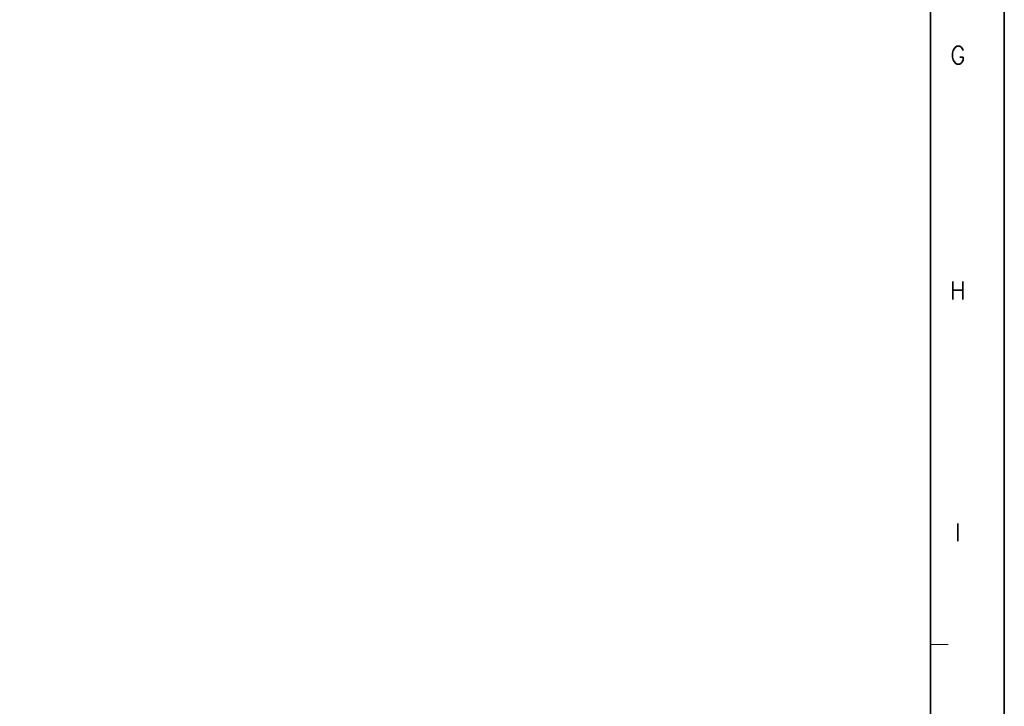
# Model space of a CAD drawing. Header units: millimetres. Extents: x 4065 to 8083, y -652 to 5416.
# Tile 89 of 256: x 7874 to 8069, y 330 to 466. Entities that reach past the tile are written whole.
import ezdxf
from ezdxf.enums import TextEntityAlignment as Align

# ---------------------------------------------------------------- set-up
doc = ezdxf.new("R2010")
doc.units = ezdxf.units.MM
doc.header["$LTSCALE"] = 0.8
doc.layers.get('0').update_dxf_attribs({"linetype": 'CONTINUOUS', "lineweight": 0})
doc.styles.get("Standard").update_dxf_attribs({"font": 'romans.shx', "width": 0.8, "oblique": 5, "bigfont": 'whgtxt.shx'})

msp = doc.modelspace()

# ---------------------------------------------------------------- linework, layer by layer
at = {"color": 7, "linetype": 'Continuous', "lineweight": 35}
msp.add_line((8054.179, 200.953), (8054.179, 766.092), dxfattribs=at)
at = {"color": 7, "linetype": 'Continuous'}
msp.add_line((8054.179, 342.238), (8057.707, 342.238), dxfattribs=at)
at = {"color": 7, "linetype": 'Continuous', "lineweight": 35}
msp.add_lwpolyline([(7228.845, 780.523), (7228.845, 186.523), (8068.845, 186.523), (8068.845, 780.523)], close=True, dxfattribs=at)

# ---------------------------------------------------------------- texts
at = {"color": 7, "linetype": 'Continuous', "width": 0.933333}
for s, p in [('G', (8059.651, 459.034)), ('H', (8059.651, 412.378)), ('I', (8059.651, 364.433))]:
    msp.add_text(s, height=3.528, dxfattribs=at).set_placement(p, align=Align.MIDDLE_CENTER)

doc.saveas('drawing.dxf')
